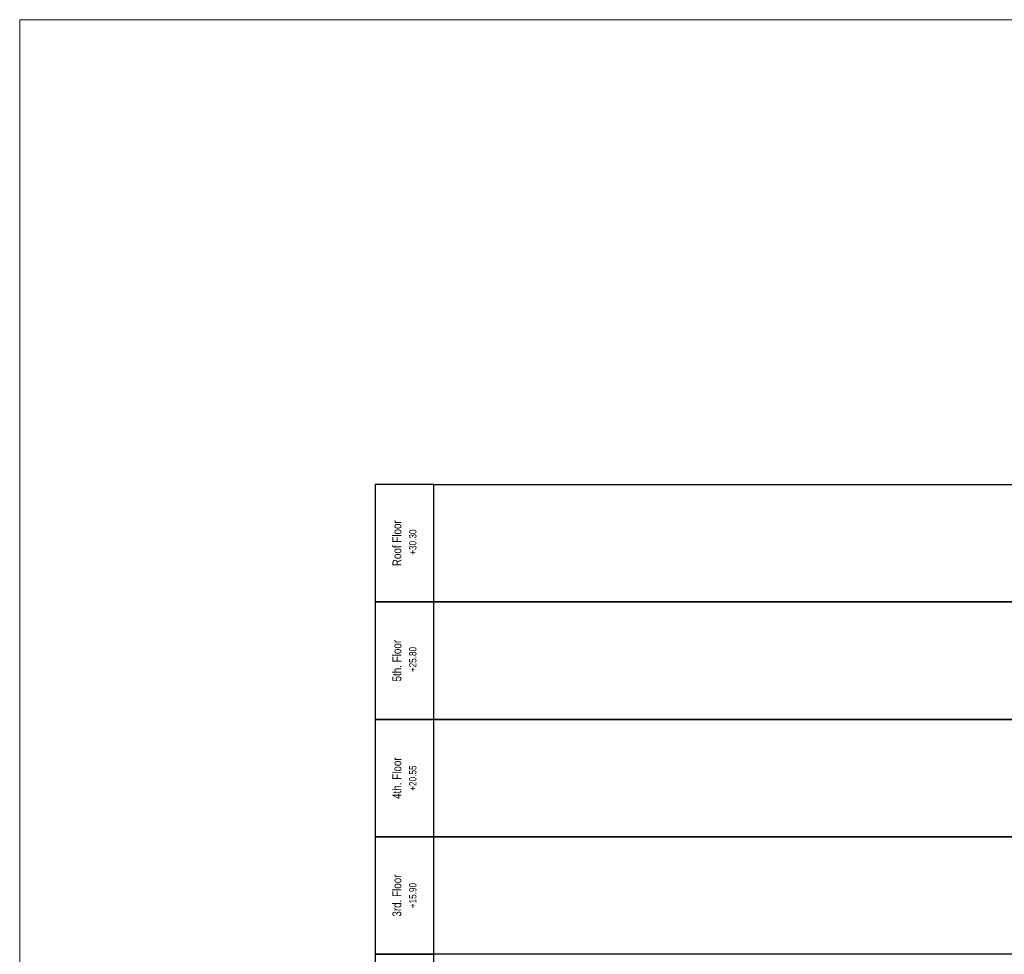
# Model space of a CAD drawing. Header units: millimetres. Extents: x -249865 to 125158, y -30755 to 173378.
# Tile 4 of 34: x -249865 to -216346, y 141547 to 173378. Entities that reach past the tile are written whole.
import ezdxf
from ezdxf.enums import TextEntityAlignment as Align

# ---------------------------------------------------------------- set-up
doc = ezdxf.new("R2010")
doc.units = ezdxf.units.MM
doc.layers.add('A-XREF-MIMARI-2$0$M_NOTE', color=8, linetype='Continuous', lineweight=5)
doc.styles.add('EM-TP-ANTET-TT', font='arial.ttf', dxfattribs={"width": 0.8, "height": 150})

# ---------------------------------------------------------------- blocks, each defined once
blk = doc.blocks.new('VG-PN-KAT2')
blk.add_lwpolyline([(-160, 2270), (-160, 2670), (-360, 2670), (-360, 2270)], close=True)
at = {"style": 'EM-TP-ANTET-TT', "width": 0.8, "flags": 8}
for tag, height, p in [('KAT-ADI', 30, (-261.9, 2470)), ('KAT-KOTU', 25, (-211.9, 2470))]:
    blk.add_attdef(tag, text='', height=height, rotation=90, dxfattribs=at).set_placement(p, align=Align.BOTTOM_CENTER)

msp = doc.modelspace()

# ---------------------------------------------------------------- linework, layer by layer
at = {"color": 7}
for points in [[(-235765, 157547), (-122132, 157547), (-122132, 153547), (-235765, 153547)], [(-235765, 153547), (-122132, 153547), (-122132, 149547), (-235765, 149547)], [(-235765, 149547), (-122132, 149547), (-122132, 145547), (-235765, 145547)], [(-235765, 145547), (-122132, 145547), (-122132, 141547), (-235765, 141547)]]:
    msp.add_lwpolyline(points, close=True, dxfattribs=at)
at = {"layer": 'A-XREF-MIMARI-2$0$M_NOTE', "color": 7}
msp.add_lwpolyline([(-249865, 89278), (120135, 89278), (120135, 173378), (-249865, 173378)], close=True, dxfattribs=at)

# ---------------------------------------------------------------- block references
at = {"xscale": 10, "yscale": 10, "zscale": 10}
for p, values in [((-234165, 130847), {'KAT-ADI': 'Roof Floor', 'KAT-KOTU': ' +30.30'}), ((-234165, 126847), {'KAT-ADI': '5th. Floor', 'KAT-KOTU': ' +25.80'}), ((-234165, 122847), {'KAT-ADI': '4th. Floor', 'KAT-KOTU': ' +20.55 '}), ((-234165, 118847), {'KAT-ADI': '3rd. Floor', 'KAT-KOTU': ' +15.90 '}), ((-234165, 114847), {'KAT-ADI': '2nd. Floor', 'KAT-KOTU': ' +11.25 '})]:
    msp.add_blockref('VG-PN-KAT2', p, dxfattribs=at).add_auto_attribs(values)

doc.saveas('drawing.dxf')
